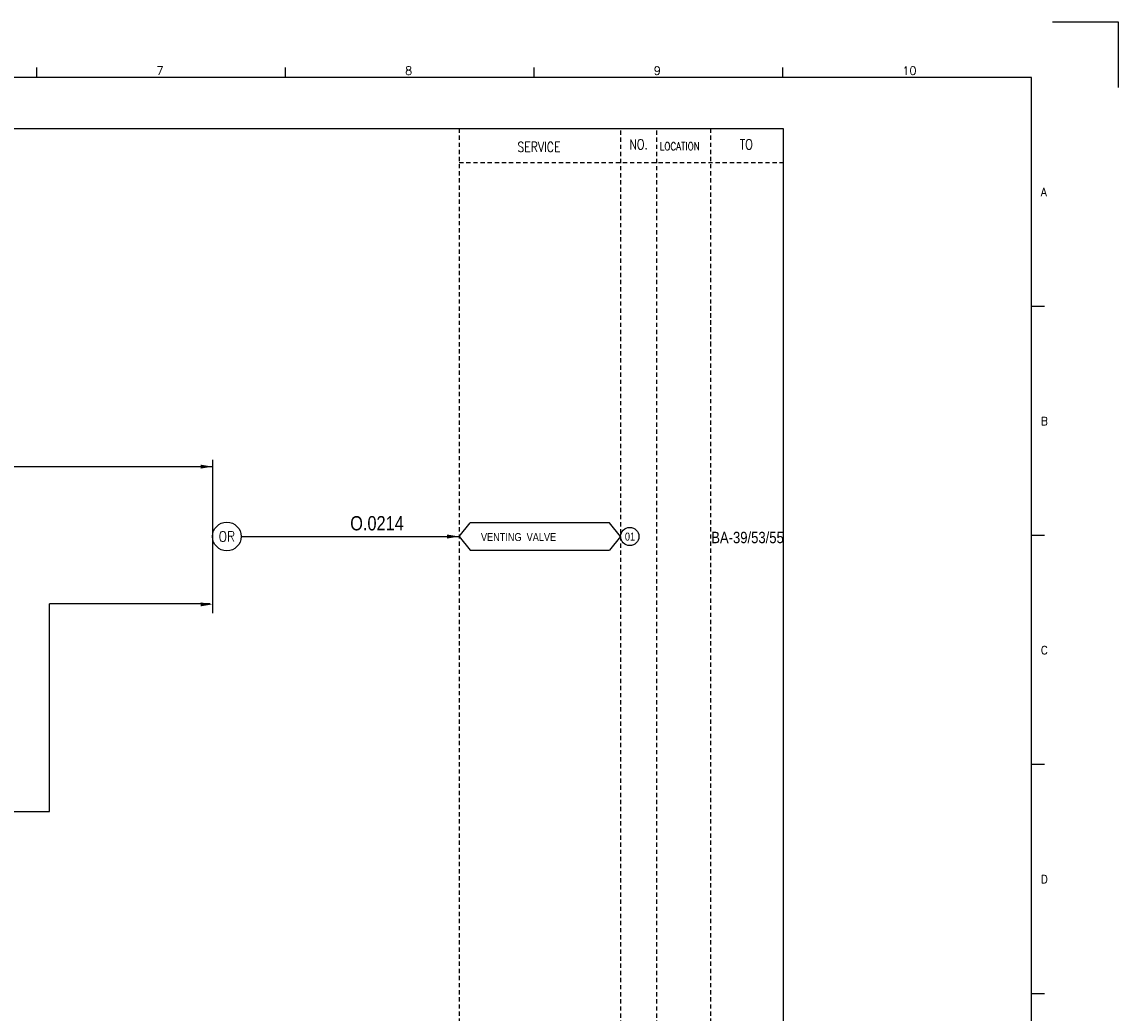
# Model space of a CAD drawing. Extents: x 2362 to 3328, y -139 to 544.
# Tile 4 of 4: x 2943 to 3328, y 196 to 544. Entities that reach past the tile are written whole.
import ezdxf
from ezdxf.enums import TextEntityAlignment as Align

# ---------------------------------------------------------------- set-up
doc = ezdxf.new("R2010")
doc.units = 0
doc.header["$MEASUREMENT"] = 0
doc.linetypes.add('HIDDEN', pattern=[4, 1.5, -1, 1.5])
doc.layers.get('0').update_dxf_attribs({"linetype": 'CONTINUOUS'})
doc.layers.get('DEFPOINTS').update_dxf_attribs({"linetype": 'CONTINUOUS'})
for name, color, linetype in [('CON', 4, 'CONTINUOUS'), ('DCS', 7, 'CONTINUOUS'), ('HID', 2, 'HIDDEN'), ('圖框CON', 4, 'CONTINUOUS'), ('框線', 6, 'CONTINUOUS')]:
    doc.layers.add(name, color=color, linetype=linetype)
doc.styles.add('DAYUKP', font='complex', dxfattribs={"bigfont": 'DAYUKP.SHX'})
doc.styles.add('ROMANS', font='romans', dxfattribs={"width": 0.8})
doc.styles.add('style3', font='ARIALN.TTF')

# ---------------------------------------------------------------- blocks, each defined once
blk = doc.blocks.new('LEADER')
at = {"layer": 'CON'}
blk.add_solid([(0.85, -0.57), (0.85, -1.57), (3.85, -1.07)], dxfattribs=at)
blk = doc.blocks.new('1')
at = {"layer": 'DEFPOINTS'}
blk.add_lwpolyline([(2189, 689.33), (2211.97, 689.33), (2211.97, 666.36)], dxfattribs=at)
at = {"layer": '圖框CON'}
for p, q in [((1832.37, 669.85), (1832.37, 673.29)), ((1919.66, 669.85), (1919.66, 673.29)), ((2006.95, 669.85), (2006.95, 673.29)), ((2094.24, 669.85), (2094.24, 673.29)), ((2186.14, 589.41), (2181.53, 589.41)), ((2186.14, 509.01), (2181.53, 509.01)), ((2186.14, 428.61), (2181.53, 428.61)), ((2186.14, 348.2), (2181.53, 348.2))]:
    blk.add_line(p, q, dxfattribs=at)
at = {"layer": '框線'}
for p, q in [((2181.53, 669.81), (1308.62, 669.81)), ((2181.53, 26.6), (2181.53, 669.81))]:
    blk.add_line(p, q, dxfattribs=at)
at = {"style": 'DAYUKP'}
for s, height, p in [('7', 2.87, (1874.39, 670.78)), ('8', 2.87, (1961.68, 670.78)), ('9', 2.87, (2048.97, 670.78)), ('10', 2.871, (2136.26, 670.78))]:
    blk.add_text(s, height=height, dxfattribs=at).set_placement(p)
for s, p in [('A', (2184.79, 629.6)), ('B', (2184.79, 549.2)), ('C', (2184.79, 468.8)), ('D', (2184.79, 388.39))]:
    blk.add_text(s, height=2.87, dxfattribs=at).set_placement(p, align=Align.MIDDLE_LEFT)

msp = doc.modelspace()

# ---------------------------------------------------------------- linework, layer by layer
at = {"layer": 'CON', "color": 6}
for p, q in [((3009.93, 389.95), (3009.93, 336.03)), ((3096.51, 362.99), (3100.41, 367.8)), ((3149.31, 367.8), (3100.41, 367.8)), ((3153.21, 362.99), (3149.31, 367.8)), ((3096.51, 362.99), (3100.41, 358.17)), ((3153.21, 362.99), (3149.31, 358.17)), ((3100.41, 358.17), (3149.31, 358.17))]:
    msp.add_line(p, q, dxfattribs=at)
at = {"layer": 'CON'}
for p, q in [((2923.16, 387.52), (3009.93, 387.52)), ((3020.01, 362.99), (3096.51, 362.99)), ((2952.66, 266.41), (2952.66, 339.32)), ((3009.08, 339.32), (2952.66, 339.32)), ((2923.16, 266.41), (2952.66, 266.41))]:
    msp.add_line(p, q, dxfattribs=at)
msp.add_lwpolyline([(2496.26, 506.24), (3210.26, 506.24), (3210.26, 6.44), (2496.26, 6.44)], close=True, dxfattribs=at)
at = {"layer": 'CON', "color": 6}
msp.add_circle((3014.97, 362.99), 5.04, dxfattribs=at)
at = {"layer": 'CON'}
msp.add_circle((3156.42, 362.99), 3.21, dxfattribs=at)
at = {"layer": 'HID'}
for p, q in [((3096.51, 506.24), (3096.51, 6.44)), ((3153.21, 505.54), (3153.21, 6.44)), ((3165.81, 505.54), (3165.81, 6.44)), ((3184.71, 506.24), (3184.71, 6.44)), ((3096.51, 494.34), (3210.26, 494.34)), ((3184.71, 443.94), (3184.71, 431.34))]:
    msp.add_line(p, q, dxfattribs=at)

# ---------------------------------------------------------------- block references
msp.add_blockref('1', (1115.86, -145.7))
at = {"layer": 'CON', "xscale": 1.4, "yscale": 1.4, "zscale": 1.4}
for p in [(3004.54, 389.01), (3091.12, 364.48), (3004.54, 340.67)]:
    msp.add_blockref('LEADER', p, dxfattribs=at)

# ---------------------------------------------------------------- texts
at = {"layer": 'CON', "style": 'ROMANS'}
for s, width, p in [('SERVICE', 0.8, (3124.54, 499.74)), ('NO.', 0.8, (3159.51, 500.64)), ('TO', 0.8, (3197.31, 500.64)), ('OR', 0.9, (3014.97, 362.99))]:
    msp.add_text(s, height=3.5, dxfattribs=dict(at, width=width)).set_placement(p, align=Align.MIDDLE)
at = {"layer": 'CON', "style": 'ROMANS', "width": 0.8}
msp.add_text('LOCATION', height=2.8, dxfattribs=at).set_placement((3166.94, 497.74), align=Align.BOTTOM_LEFT)
at = {"layer": 'CON', "style": 'style3'}
for s, p in [('VENTING  VALVE', (3104.18, 360.56)), ('01', (3154.71, 360.71))]:
    msp.add_text(s, height=2.8, dxfattribs=at).set_placement(p, align=Align.BOTTOM_LEFT)
msp.add_text('BA-39/53/55', height=4, dxfattribs=at).set_placement((3185.01, 362.64), align=Align.MIDDLE_LEFT)
at = {"layer": 'DCS', "linetype": 'ByBlock', "style": 'style3'}
msp.add_text('O.0214', height=5, dxfattribs=at).set_placement((3058.28, 365.14))

doc.saveas('drawing.dxf')
